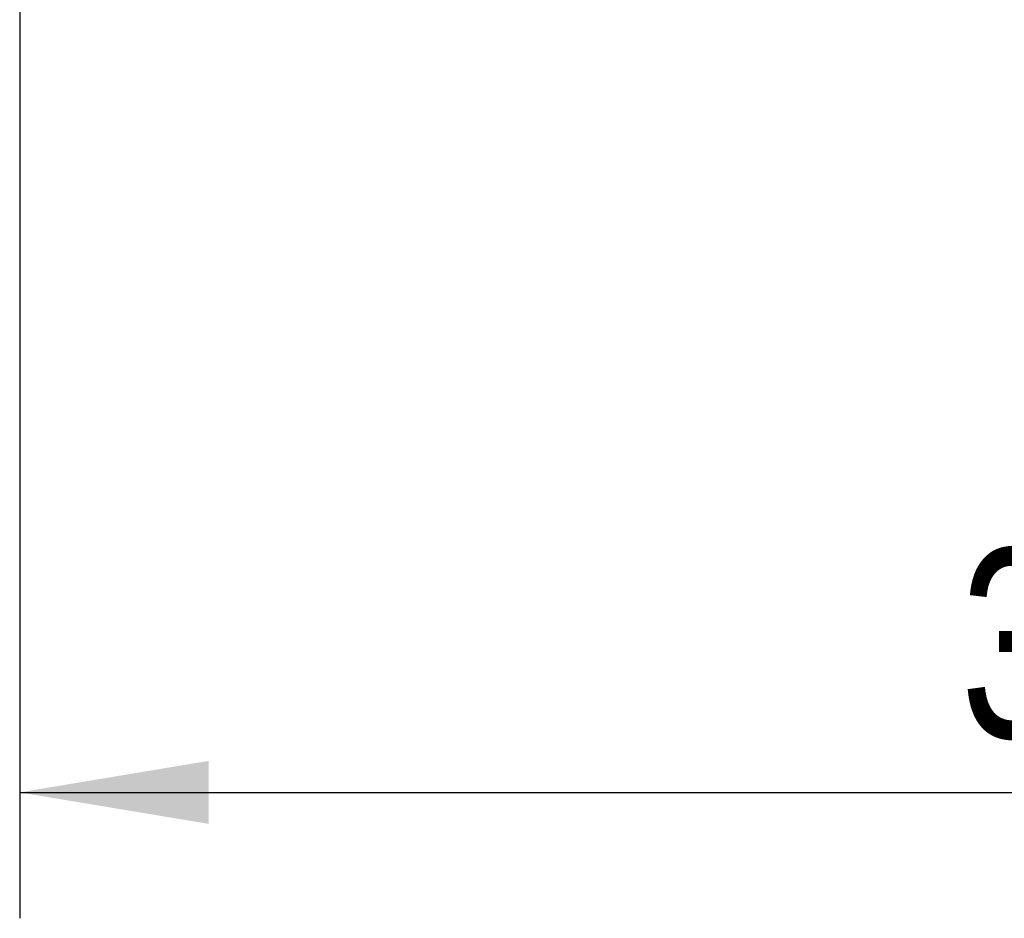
# Model space of a CAD drawing. Header units: millimetres. Extents: x 0 to 420, y 0 to 297.
# Tile 45 of 81: x 286 to 301, y 149 to 163. Entities that reach past the tile are written whole.
import ezdxf

# ---------------------------------------------------------------- set-up
doc = ezdxf.new("R2010")
doc.units = ezdxf.units.MM
doc.layers.add('QUOTE', color=174, linetype='Continuous')
doc.styles.add('SLDTEXTSTYLE3', font='TXT', dxfattribs={"width": 0.75})
doc.dimstyles.new('SLDDIMSTYLE1', dxfattribs={"dimtxt": 3, "dimasz": 3, "dimexe": 0, "dimexo": 0.0625, "dimgap": 0.75, "dimtad": 1, "dimdec": 0, "dimlfac": 9.583032, "dimrnd": 1e-09, "dimzin": 12, "dimdsep": 46, "dimtxsty": 'SLDTEXTSTYLE3', "dimsah": 1, "dimcen": 0.09, "dimadec": 0, "dimazin": 3, "dimtfac": 1, "dimtdec": 3, "dimtofl": 0, "dimtmove": 0, "dimatfit": 3, "dimfxl": 0, "dimfrac": 2, "dimtolj": 1, "dimtzin": 12, "dimarcsym": 0})

# ---------------------------------------------------------------- blocks, each defined once
blk = doc.blocks.new('_D_1')
at = {"layer": 'QUOTE'}
for p, q in [((285.847, 165.094), (285.847, 148.8)), ((322.37, 165.094), (322.37, 148.8)), ((285.847, 150.8), (322.37, 150.8))]:
    blk.add_line(p, q, dxfattribs=at)
for points in [[(285.847, 150.8), (288.847, 150.3), (288.847, 151.3)], [(322.37, 150.8), (319.37, 151.3), (319.37, 150.3)]]:
    blk.add_solid(points, dxfattribs=at)
at = {"layer": 'QUOTE', "insert": (300.783, 154.668), "char_height": 3, "attachment_point": 1, "style": 'SLDTEXTSTYLE3'}
blk.add_mtext('350', dxfattribs=at)

msp = doc.modelspace()

# ---------------------------------------------------------------- dimensions: what is measured, and where the dimension line sits
at = {"layer": 'QUOTE'}
dim = msp.add_linear_dim(base=(322.3696, 150.8004), p1=(285.8467, 167.0944), p2=(322.3696, 167.0944), dimstyle='SLDDIMSTYLE1', dxfattribs=at)
dim.commit()
dim.dimension.update_dxf_attribs({"geometry": '_D_1', "text_midpoint": (304.1081, 150.8004), "dimtype": 160})

doc.saveas('drawing.dxf')
